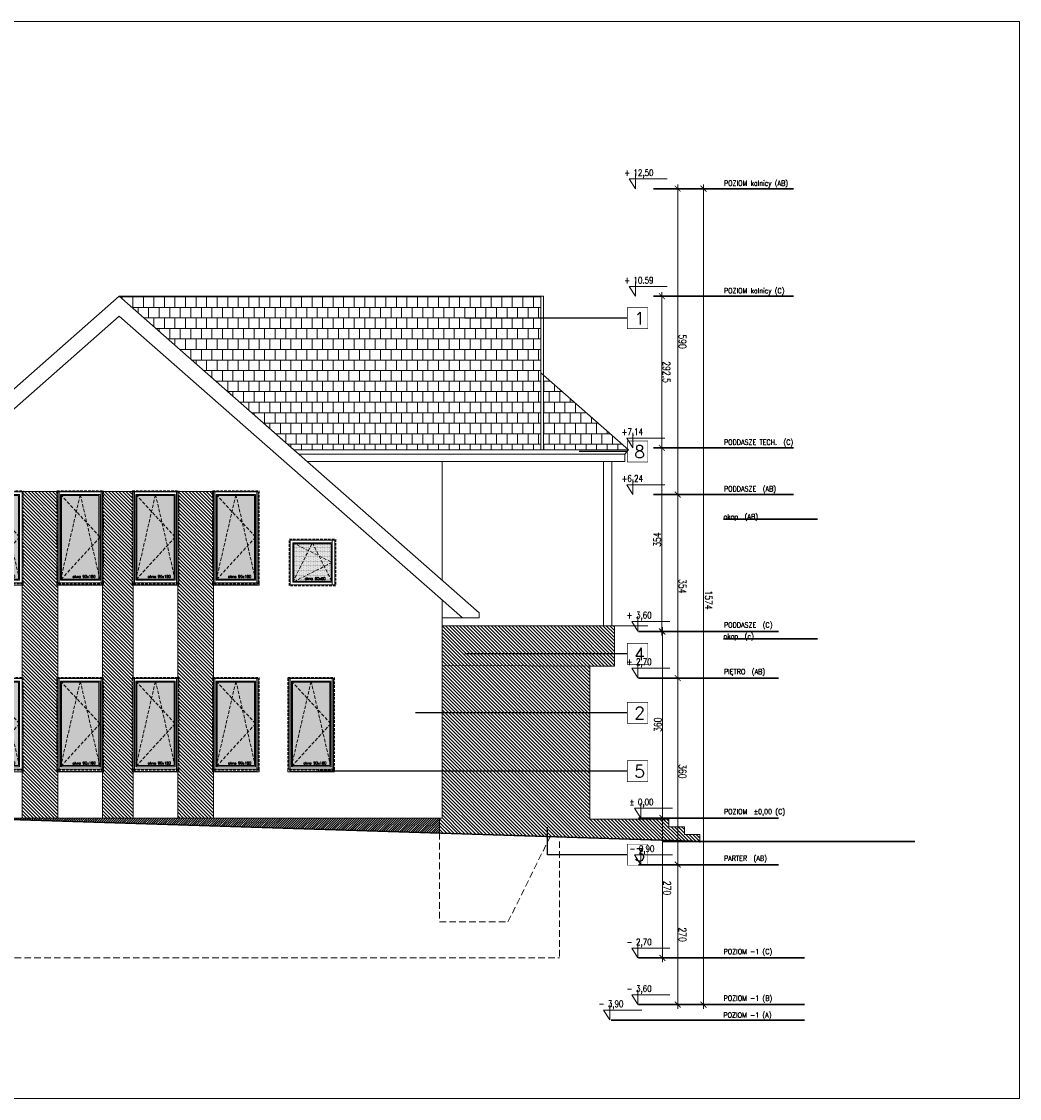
# Model space of a CAD drawing. Header units: millimetres. Extents: x 23192 to 177760, y -399809 to -79279.
# Tile 4 of 256: x 51368 to 53292, y -241830 to -239753. Entities that reach past the tile are written whole.
import ezdxf

# ---------------------------------------------------------------- set-up
doc = ezdxf.new("R2010")
doc.units = ezdxf.units.MM
for name, pattern in [('CACHE', [9.525, 6.35, -3.175]), ('CARKOVANA', [7.5, 5, -2.5]), ('HIDDEN', [9.525, 6.35, -3.175])]:
    doc.linetypes.add(name, pattern=pattern)
doc.layers.get('0').update_dxf_attribs({"lineweight": 0})
for name, color, linetype, lineweight in [('! opisy okien elewacja', 7, 'Continuous', 0), ('!! 0_ Istn-okna', 6, 'Continuous', 13), ('!! 0_ Istn-sciany', 3, 'Continuous', 30), ('!! 0_ WIDOK ELEWACJA', 4, 'Continuous', 0), ('!! 0_Istn-cienka', 4, 'Continuous', 9), ('!! 0_Istn-drzwi', 1, 'Continuous', 13), ('!! 1_Hatch dach', 252, 'Continuous', 5), ('!! 2_NOWE OKNA WIDOk - remont', 140, 'Continuous', 5), ('!! 2_TYNK OBRYS', 252, 'Continuous', 13), ('0-rzedne-blok', 62, 'Continuous', 13)]:
    doc.layers.add(name, color=color, linetype=linetype, lineweight=lineweight)
doc.layers.add('!! 1_ELEWACJA KOLOR', color=7, linetype='Continuous', lineweight=13, true_color=0x6888bb)
doc.layers.add('!! 2_ELEWACJA COKÓŁ', color=9, linetype='Continuous', lineweight=13, true_color=0x808080)
doc.layers.add('!!_1  OPISY ELEWACJE', color=250, linetype='Continuous')
doc.layers.add('ND', color=240, linetype='Continuous', lineweight=0, plot=False)
doc.styles.add('DEUTSCH', font='SIMPLEX8')
doc.styles.add('SIMPLEX', font='simplex.shx', dxfattribs={"width": 0.77})
doc.styles.add('TXT', font='simplex.shx')
doc.dimstyles.new('OL PB 100', dxfattribs={"dimscale": 4, "dimtxt": 3.5, "dimasz": 0.2, "dimexe": 10, "dimexo": 10, "dimgap": 0.5, "dimtad": 1, "dimdec": 1, "dimrnd": 0.5, "dimzin": 9, "dimdsep": 46, "dimtxsty": 'SIMPLEX', "dimblk": 'thick_MSz', "dimcen": 0.05, "dimdle": 8, "dimse1": 1, "dimse2": 1, "dimclrd": 256, "dimclre": 256, "dimclrt": 3, "dimadec": 1, "dimazin": 2, "dimtfac": 1, "dimtdec": 1, "dimtix": 1, "dimtofl": 0, "dimtmove": 2, "dimatfit": 3, "dimldrblk": 'thick_MSz', "dimfxl": 10, "dimfxlon": 1, "dimtolj": 1, "dimlwd": -1, "dimlwe": -1, "dimarcsym": 0})

# ---------------------------------------------------------------- blocks, each defined once
blk = doc.blocks.new('thick_MSz')
for p, q in [((-10, 0), (10, 0)), ((0, 15), (0, -15))]:
    blk.add_line(p, q)
at = {"const_width": 2, "elevation": 2}
blk.add_lwpolyline([(-7.1, -7.1), (7.1, 7.1)], dxfattribs=at)
blk = doc.blocks.new('*D3823')
at = {"layer": 'DEFPOINTS', "color": 0, "ltscale": 100, "transparency": 16777216}
for p in [(15576.3, 8739.9), (15576.3, 8648.5), (15846.3, 8648.5)]:
    blk.add_point(p, dxfattribs=at)
at = {"layer": 'ND', "ltscale": 100, "transparency": 16777216}
blk.add_line((15845.5, 8739.9), (15577.1, 8739.9), dxfattribs=at)
at = {"layer": 'ND', "ltscale": 100, "transparency": 16777216, "xscale": 0.8, "yscale": 0.8, "zscale": 0.8}
for p, rotation in [((15576.3, 8739.9), 180.0000000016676), ((15846.3, 8739.9), 1.667546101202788e-09)]:
    blk.add_blockref('thick_MSz', p, dxfattribs=dict(at, rotation=rotation))
at = {"layer": 'ND', "color": 3, "ltscale": 100, "transparency": 16777216, "insert": (15711.3, 8748.9), "char_height": 14, "attachment_point": 5, "rotation": 0, "style": 'SIMPLEX'}
blk.add_mtext('\\A1;270', dxfattribs=at)
blk = doc.blocks.new('D_kota')
for p, q in [((8.7, 0), (8.7, 23)), ((-0.8, 15), (8.7, 15)), ((8.7, 0), (-0.8, 15))]:
    blk.add_line(p, q)
blk.add_lwpolyline([(-0.8, 15), (57.9, 15)])
at = {"style": 'DEUTSCH', "width": 0.8}
blk.add_attdef('POZ.ARCH', (7.3, 19.7), '', height=10, dxfattribs=at)
blk = doc.blocks.new('*D3824')
at = {"layer": 'DEFPOINTS', "color": 0, "ltscale": 100, "transparency": 16777216}
for p in [(15846.3, 8789.5), (14272.3, 8752.2), (15846.3, 8606.6)]:
    blk.add_point(p, dxfattribs=at)
at = {"layer": 'ND', "ltscale": 100, "transparency": 16777216}
blk.add_line((14273.1, 8789.5), (15845.5, 8789.5), dxfattribs=at)
at = {"layer": 'ND', "ltscale": 100, "transparency": 16777216, "xscale": 0.8, "yscale": 0.8, "zscale": 0.8}
for p, rotation in [((14272.3, 8789.5), 180.0000000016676), ((15846.3, 8789.5), 1.667517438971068e-09)]:
    blk.add_blockref('thick_MSz', p, dxfattribs=dict(at, rotation=rotation))
at = {"layer": 'ND', "color": 3, "ltscale": 100, "transparency": 16777216, "insert": (15065.7, 8799.5), "char_height": 14, "attachment_point": 5, "rotation": 0, "style": 'SIMPLEX'}
blk.add_mtext('\\A1;1574', dxfattribs=at)
blk = doc.blocks.new('*D3825')
at = {"layer": 'DEFPOINTS', "color": 0, "ltscale": 100, "transparency": 16777216}
for p in [(15216.3, 8739.9), (15216.3, 8648.5), (15576.3, 8648.5)]:
    blk.add_point(p, dxfattribs=at)
at = {"layer": 'ND', "ltscale": 100, "transparency": 16777216}
blk.add_line((15575.5, 8739.9), (15217.1, 8739.9), dxfattribs=at)
at = {"layer": 'ND', "ltscale": 100, "transparency": 16777216, "xscale": 0.8, "yscale": 0.8, "zscale": 0.8}
for p, rotation in [((15216.3, 8739.9), 180.0000000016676), ((15576.3, 8739.9), 1.667546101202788e-09)]:
    blk.add_blockref('thick_MSz', p, dxfattribs=dict(at, rotation=rotation))
at = {"layer": 'ND', "color": 3, "ltscale": 100, "transparency": 16777216, "insert": (15396.3, 8748.9), "char_height": 14, "attachment_point": 5, "rotation": 0, "style": 'SIMPLEX'}
blk.add_mtext('\\A1;360', dxfattribs=at)
blk = doc.blocks.new('*D3826')
at = {"layer": 'DEFPOINTS', "color": 0, "ltscale": 100, "transparency": 16777216}
for p in [(14862.3, 8739.9), (14862.3, 8648.6), (15216.3, 8648.5)]:
    blk.add_point(p, dxfattribs=at)
at = {"layer": 'ND', "ltscale": 100, "transparency": 16777216}
blk.add_line((15215.5, 8739.9), (14863.1, 8739.9), dxfattribs=at)
at = {"layer": 'ND', "ltscale": 100, "transparency": 16777216, "xscale": 0.8, "yscale": 0.8, "zscale": 0.8}
for p, rotation in [((14862.3, 8739.9), 180.0000000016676), ((15216.3, 8739.9), 1.667546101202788e-09)]:
    blk.add_blockref('thick_MSz', p, dxfattribs=dict(at, rotation=rotation))
at = {"layer": 'ND', "color": 3, "ltscale": 100, "transparency": 16777216, "insert": (15039.3, 8748.9), "char_height": 14, "attachment_point": 5, "rotation": 0, "style": 'SIMPLEX'}
blk.add_mtext('\\A1;354', dxfattribs=at)
blk = doc.blocks.new('*D3827')
at = {"layer": 'DEFPOINTS', "color": 0, "ltscale": 100, "transparency": 16777216}
for p in [(14272.3, 8739.9), (14272.3, 8693), (14862.3, 8648.6)]:
    blk.add_point(p, dxfattribs=at)
at = {"layer": 'ND', "ltscale": 100, "transparency": 16777216}
blk.add_line((14861.5, 8739.9), (14273.1, 8739.9), dxfattribs=at)
at = {"layer": 'ND', "ltscale": 100, "transparency": 16777216, "xscale": 0.8, "yscale": 0.8, "zscale": 0.8}
for p, rotation in [((14272.3, 8739.9), 180.0000000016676), ((14862.3, 8739.9), 1.667546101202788e-09)]:
    blk.add_blockref('thick_MSz', p, dxfattribs=dict(at, rotation=rotation))
at = {"layer": 'ND', "color": 3, "ltscale": 100, "transparency": 16777216, "insert": (14567.3, 8748.9), "char_height": 14, "attachment_point": 5, "rotation": 0, "style": 'SIMPLEX'}
blk.add_mtext('\\A1;590', dxfattribs=at)
blk = doc.blocks.new('*D3828')
at = {"layer": 'DEFPOINTS', "color": 0, "ltscale": 100, "transparency": 16777216}
for p in [(15486.3, 8710.4), (15486.3, 8648.5), (15756.3, 8648.5)]:
    blk.add_point(p, dxfattribs=at)
at = {"layer": 'ND', "ltscale": 100, "transparency": 16777216}
blk.add_line((15755.5, 8710.4), (15487.1, 8710.4), dxfattribs=at)
at = {"layer": 'ND', "ltscale": 100, "transparency": 16777216, "xscale": 0.8, "yscale": 0.8, "zscale": 0.8}
for p, rotation in [((15486.3, 8710.4), 180.0000000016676), ((15756.3, 8710.4), 1.667546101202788e-09)]:
    blk.add_blockref('thick_MSz', p, dxfattribs=dict(at, rotation=rotation))
at = {"layer": 'ND', "color": 3, "ltscale": 100, "transparency": 16777216, "insert": (15621.3, 8719.4), "char_height": 14, "attachment_point": 5, "rotation": 0, "style": 'SIMPLEX'}
blk.add_mtext('\\A1;270', dxfattribs=at)
blk = doc.blocks.new('*D3829')
at = {"layer": 'DEFPOINTS', "color": 0, "ltscale": 100, "transparency": 16777216}
for p in [(15126.3, 8710.4), (15126.3, 8648.5), (15486.3, 8648.5)]:
    blk.add_point(p, dxfattribs=at)
at = {"layer": 'ND', "ltscale": 100, "transparency": 16777216}
blk.add_line((15485.5, 8710.4), (15127.1, 8710.4), dxfattribs=at)
at = {"layer": 'ND', "ltscale": 100, "transparency": 16777216, "xscale": 0.8, "yscale": 0.8, "zscale": 0.8, "rotation": 180}
blk.add_blockref('thick_MSz', (15126.3, 8710.4), dxfattribs=at)
at = {"layer": 'ND', "ltscale": 100, "transparency": 16777216, "xscale": 0.8, "yscale": 0.8, "zscale": 0.8}
blk.add_blockref('thick_MSz', (15486.3, 8710.4), dxfattribs=at)
at = {"layer": 'ND', "color": 3, "ltscale": 100, "transparency": 16777216, "insert": (15306.3, 8701.4), "char_height": 14, "attachment_point": 5, "rotation": 180, "style": 'SIMPLEX'}
blk.add_mtext('\\A1;360', dxfattribs=at)
blk = doc.blocks.new('*D3821')
at = {"layer": 'DEFPOINTS', "color": 0, "ltscale": 100, "transparency": 16777216}
for p in [(14772.3, 8709.4), (14772.3, 8648.5), (15126.3, 8648.5)]:
    blk.add_point(p, dxfattribs=at)
at = {"layer": 'ND', "ltscale": 100, "transparency": 16777216}
blk.add_line((15125.5, 8709.4), (14773.1, 8709.4), dxfattribs=at)
at = {"layer": 'ND', "ltscale": 100, "transparency": 16777216, "xscale": 0.8, "yscale": 0.8, "zscale": 0.8, "rotation": 180}
blk.add_blockref('thick_MSz', (14772.3, 8709.4), dxfattribs=at)
at = {"layer": 'ND', "ltscale": 100, "transparency": 16777216, "xscale": 0.8, "yscale": 0.8, "zscale": 0.8}
blk.add_blockref('thick_MSz', (15126.3, 8709.4), dxfattribs=at)
at = {"layer": 'ND', "color": 3, "ltscale": 100, "transparency": 16777216, "insert": (14949.3, 8700.4), "char_height": 14, "attachment_point": 5, "rotation": 180, "style": 'SIMPLEX'}
blk.add_mtext('\\A1;354', dxfattribs=at)
blk = doc.blocks.new('*D3822')
at = {"layer": 'DEFPOINTS', "color": 0, "ltscale": 100, "transparency": 16777216}
for p in [(14479.8, 8709.4), (14479.8, 8593.5), (14772.3, 8593.5)]:
    blk.add_point(p, dxfattribs=at)
at = {"layer": 'ND', "ltscale": 100, "transparency": 16777216}
blk.add_line((14771.5, 8709.4), (14480.6, 8709.4), dxfattribs=at)
at = {"layer": 'ND', "ltscale": 100, "transparency": 16777216, "xscale": 0.8, "yscale": 0.8, "zscale": 0.8, "rotation": 180}
blk.add_blockref('thick_MSz', (14479.8, 8709.4), dxfattribs=at)
at = {"layer": 'ND', "ltscale": 100, "transparency": 16777216, "xscale": 0.8, "yscale": 0.8, "zscale": 0.8}
blk.add_blockref('thick_MSz', (14772.3, 8709.4), dxfattribs=at)
at = {"layer": 'ND', "color": 3, "ltscale": 100, "transparency": 16777216, "insert": (14626.1, 8718.4), "char_height": 14, "attachment_point": 5, "style": 'SIMPLEX'}
blk.add_mtext('\\A1;292.5', dxfattribs=at)
blk = doc.blocks.new('okno 90x180')
at = {"layer": '!! 1_Hatch dach', "true_color": 0x575757}
h = blk.add_hatch(dxfattribs=at)
h.set_pattern_fill('DOTS', color=251)
h.set_pattern_definition([(0, (-9632.3096, -11392.1331), (0.79375, 1.5875), [0, -1.5875])])
h.paths.add_polyline_path([(9, -10), (81, -10), (81, -171), (9, -171)])
at = {"layer": '!! 0_ Istn-okna', "linetype": 'CARKOVANA', "lineweight": 5}
blk.add_lwpolyline([(0, -1), (90, -1), (90, -180), (0, -180)], close=True, dxfattribs=at)
at = {"layer": '!! 0_ Istn-okna'}
for points in [[(2, -3), (88, -3), (88, -178), (2, -178)], [(7, -8), (83, -8), (83, -173), (7, -173)], [(9, -10), (81, -10), (81, -171), (9, -171)], [(0, -178), (90, -178), (90, -183), (0, -183)]]:
    blk.add_lwpolyline(points, close=True, dxfattribs=at)
at = {"layer": '!! 1_Hatch dach', "color": 251, "linetype": 'CACHE', "true_color": 0x575757}
for points in [[(7, -173), (45, -8), (83, -173)], [(7, -8), (83, -90), (7, -173)]]:
    blk.add_lwpolyline(points, dxfattribs=at)
at = {"insert": (30.1, -163.6), "char_height": 5, "attachment_point": 1, "style": 'TXT'}
blk.add_mtext_dynamic_manual_height_columns('okno 90x180', width=52.63, gutter_width=75, heights=[0], dxfattribs=at)
blk = doc.blocks.new('okno 90x90')
at = {"layer": '!! 1_Hatch dach', "true_color": 0x575757}
h = blk.add_hatch(dxfattribs=at)
h.set_pattern_fill('DOTS', color=251)
h.set_pattern_definition([(0, (-9634.3096, -11214.1331), (0.79375, 1.5875), [0, -1.5875])])
h.paths.add_polyline_path([(7, 79), (79, 79), (79, 7), (7, 7)])
at = {"layer": '!! 0_ Istn-okna', "linetype": 'CARKOVANA', "lineweight": 5}
blk.add_lwpolyline([(-2, 88), (88, 88), (88, -2), (-2, -2)], close=True, dxfattribs=at)
at = {"layer": '!! 0_ Istn-okna'}
for points in [[(0, 86), (86, 86), (86, 0), (0, 0)], [(5, 81), (81, 81), (81, 5), (5, 5)], [(7, 79), (79, 79), (79, 7), (7, 7)]]:
    blk.add_lwpolyline(points, close=True, dxfattribs=at)
at = {"layer": '!! 1_Hatch dach', "color": 251, "linetype": 'CACHE', "true_color": 0x575757}
for points in [[(5, 5), (43, 81), (81, 5)], [(5, 81), (81, 43), (5, 5)]]:
    blk.add_lwpolyline(points, dxfattribs=at)
at = {"insert": (28.1, 14.4), "char_height": 5, "attachment_point": 1, "style": 'TXT'}
blk.add_mtext_dynamic_manual_height_columns('okno 90x90', width=52.63, gutter_width=75, heights=[0], dxfattribs=at)
blk = doc.blocks.new('POZIOMY BLOK')
for p, q in [((14909.91, 9009.49), (14909.91, 8828.06)), ((15140.67, 9009.49), (15140.67, 8828.06)), ((15756.32, 8984.49), (15756.32, 8664.25)), ((15846.32, 8984.49), (15846.32, 8664.25)), ((15876.32, 8984.49), (15876.32, 8664.25)), ((14272.32, 8962.8), (14272.32, 8693.05)), ((14479.8, 8962.8), (14479.8, 8693.05)), ((14772.32, 8962.8), (14772.32, 8693.05)), ((14862.32, 8962.8), (14862.32, 8693.05)), ((15126.32, 8934), (15126.32, 8664.25)), ((15216.32, 8934), (15216.32, 8664.25)), ((15486.32, 8934), (15486.32, 8664.25)), ((15576.32, 8934), (15576.32, 8664.25)), ((15876.32, 8682.25), (15876.32, 8611.49))]:
    blk.add_line(p, q)
at = {"layer": '0-rzedne-blok'}
ref = blk.add_blockref('D_kota', (15486.32, 8657.67), dxfattribs=dict(at, xscale=1.250000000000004, yscale=1.250000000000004, zscale=1.250000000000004, rotation=90))
ref.add_attrib('POZ.ARCH', '%%p 0,00  ', (15461.74, 8646.85), dxfattribs={"layer": '0', "height": 12.5, "rotation": 90, "style": 'DEUTSCH', "width": 0.8})
ref = blk.add_blockref('D_kota', (15576.32, 8657.67), dxfattribs=dict(at, xscale=1.250000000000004, yscale=1.250000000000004, zscale=1.250000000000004, rotation=90))
ref.add_attrib('POZ.ARCH', '- 0,90  ', (15551.74, 8646.85), dxfattribs={"layer": '0', "height": 12.5, "rotation": 90, "style": 'DEUTSCH', "width": 0.8})
ref = blk.add_blockref('D_kota', (14272.32, 8647.32), dxfattribs=dict(at, xscale=1.250000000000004, yscale=1.250000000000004, zscale=1.250000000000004, rotation=90))
ref.add_attrib('POZ.ARCH', '+ 12,50', (14247.74, 8636.49), dxfattribs={"layer": '0', "height": 12.5, "rotation": 90, "style": 'DEUTSCH', "width": 0.8})
ref = blk.add_blockref('D_kota', (14479.8, 8647.32), dxfattribs=dict(at, xscale=1.250000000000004, yscale=1.250000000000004, zscale=1.250000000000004, rotation=90))
ref.add_attrib('POZ.ARCH', '+ 10.59', (14455.22, 8636.49), dxfattribs={"layer": '0', "height": 12.5, "rotation": 90, "style": 'DEUTSCH', "width": 0.8})
ref = blk.add_blockref('D_kota', (14772.32, 8642.51), dxfattribs=dict(at, xscale=1.250000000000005, yscale=1.250000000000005, zscale=1.250000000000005, rotation=90))
ref.add_attrib('POZ.ARCH', '+7,14', (14747.74, 8631.68), dxfattribs={"layer": '0', "height": 12.5, "rotation": 90, "style": 'DEUTSCH', "width": 0.8})
ref = blk.add_blockref('D_kota', (14862.32, 8642.51), dxfattribs=dict(at, xscale=1.250000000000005, yscale=1.250000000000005, zscale=1.250000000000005, rotation=90))
ref.add_attrib('POZ.ARCH', '+6,24', (14837.74, 8631.68), dxfattribs={"layer": '0', "height": 12.5, "rotation": 90, "style": 'DEUTSCH', "width": 0.8})
ref = blk.add_blockref('D_kota', (15125.85, 8652.26), dxfattribs=dict(at, xscale=1.250000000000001, yscale=1.250000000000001, zscale=1.250000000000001, rotation=89.99999992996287))
ref.add_attrib('POZ.ARCH', '+ 3,60', (15101.27, 8641.44), dxfattribs={"layer": '0', "height": 12.5, "rotation": 90, "style": 'DEUTSCH', "width": 0.8})
ref = blk.add_blockref('D_kota', (15215.85, 8652.26), dxfattribs=dict(at, xscale=1.250000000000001, yscale=1.250000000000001, zscale=1.250000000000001, rotation=89.99999992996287))
ref.add_attrib('POZ.ARCH', '+ 2,70', (15191.27, 8641.44), dxfattribs={"layer": '0', "height": 12.5, "rotation": 90, "style": 'DEUTSCH', "width": 0.8})
ref = blk.add_blockref('D_kota', (15756.32, 8652.26), dxfattribs=dict(at, xscale=1.250000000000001, yscale=1.250000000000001, zscale=1.250000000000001, rotation=89.99999992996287))
ref.add_attrib('POZ.ARCH', '- 2,70', (15731.74, 8641.44), dxfattribs={"layer": '0', "height": 12.5, "rotation": 90, "style": 'DEUTSCH', "width": 0.8})
ref = blk.add_blockref('D_kota', (15846.32, 8652.26), dxfattribs=dict(at, xscale=1.250000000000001, yscale=1.250000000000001, zscale=1.250000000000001, rotation=89.99999992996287))
ref.add_attrib('POZ.ARCH', '- 3,60', (15821.74, 8641.44), dxfattribs={"layer": '0', "height": 12.5, "rotation": 90, "style": 'DEUTSCH', "width": 0.8})
ref = blk.add_blockref('D_kota', (15875.5, 8597.99), dxfattribs=dict(at, xscale=1.250000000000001, yscale=1.250000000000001, zscale=1.250000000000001, rotation=89.99999992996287))
ref.add_attrib('POZ.ARCH', '- 3,90', (15850.92, 8587.16), dxfattribs={"layer": '0', "height": 12.5, "rotation": 90, "style": 'DEUTSCH', "width": 0.8})
at = {"style": 'SIMPLEX', "width": 0.77}
for s, p in [('POZIOM kalnicy (AB)', (14266.63, 8829.03, -0.04)), ('POZIOM kalnicy (C)', (14474.11, 8829.03, -0.04)), ('PODDASZE TECH.  (C)', (14766.35, 8829.03, -0.04)), ('POZIOM  %%P0,00 (C)', (15478.99, 8829.03, -0.04)), ('PODDASZE  (AB)', (14856.35, 8829.03, -0.04)), ('PODDASZE  (C)', (15118.99, 8829.03, -0.04)), ('PIĘTRO  (AB)', (15208.99, 8829.03, -0.04)), ('PARTER  (AB)', (15568.99, 8829.03, -0.04)), ('POZIOM -1 (C)', (15748.99, 8828.23, -0.04)), ('POZIOM -1 (B)', (15838.99, 8828.23, -0.04)), ('POZIOM -1 (A)', (15871.38, 8827.97, -0.04)), ('okap  (AB)', (14909.91, 8828.06)), ('okap  (c)', (15140.67, 8828.06))]:
    blk.add_text(s, height=10, rotation=90, dxfattribs=at).set_placement(p)
at = {"layer": 'ND', "ltscale": 100}
dim = blk.add_linear_dim(base=(15846.32, 8789.48), p1=(14272.32, 8752.23), p2=(15846.32, 8606.6), angle=180, dimstyle='OL PB 100', dxfattribs=at)
dim.commit()
dim.dimension.update_dxf_attribs({"geometry": '*D3824', "text_midpoint": (15065.71, 8799.48), "dimtype": 160})
for base, p1, p2, picture, middle in [((14272.32, 8739.89), (14862.32, 8648.65), (14272.32, 8693.05), '*D3827', (14567.32, 8748.89)), ((14862.32, 8739.89), (15216.32, 8648.52), (14862.32, 8648.65), '*D3826', (15039.32, 8748.89)), ((15216.32, 8739.89), (15576.32, 8648.52), (15216.32, 8648.52), '*D3825', (15396.32, 8748.89)), ((15576.32, 8739.89), (15846.32, 8648.52), (15576.32, 8648.52), '*D3823', (15711.32, 8748.89)), ((15486.32, 8710.39), (15756.32, 8648.52), (15486.32, 8648.52), '*D3828', (15621.32, 8719.39)), ((14772.32, 8709.43), (15126.32, 8648.52), (14772.32, 8648.52), '*D3821', (14949.32, 8700.43)), ((15126.32, 8710.39), (15486.32, 8648.52), (15126.32, 8648.52), '*D3829', (15306.32, 8701.39))]:
    dim = blk.add_linear_dim(base=base, p1=p1, p2=p2, angle=180, dimstyle='OL PB 100', dxfattribs=at)
    dim.commit()
    dim.dimension.update_dxf_attribs({"geometry": picture, "text_midpoint": middle})
dim = blk.add_linear_dim(base=(14479.8, 8709.43), p1=(14772.32, 8593.49), p2=(14479.8, 8593.49), dimstyle='OL PB 100', dxfattribs=at)
dim.commit()
dim.dimension.update_dxf_attribs({"geometry": '*D3822', "text_midpoint": (14626.06, 8718.43)})

msp = doc.modelspace()

# ---------------------------------------------------------------- hatches: boundary and pattern name
at = {"layer": '!! 1_ELEWACJA KOLOR', "true_color": 0x315442}
h = msp.add_hatch(dxfattribs=at)
h.set_pattern_fill('ANSI31', color=129, scale=1.5, angle=-90)
h.paths.add_polyline_path([(51369.05389, -240659.35053), (51438.05389, -240659.35053), (51438.05389, -241289.35053), (51369.05389, -241289.35053)])
h = msp.add_hatch(dxfattribs=at)
h.set_pattern_fill('ANSI31', color=129, scale=1.5, angle=-90)
h.paths.add_polyline_path([(51524.05389, -240659.35053), (51583.05389, -240659.35053), (51583.05389, -241289.35053), (51524.05389, -241289.35053)])
h = msp.add_hatch(dxfattribs=at)
h.set_pattern_fill('ANSI31', color=129, scale=1.5, angle=-90)
h.paths.add_polyline_path([(51669.05389, -240659.35053), (51738.05389, -240659.35053), (51738.05389, -241289.35053), (51669.05389, -241289.35053)])
h = msp.add_hatch(dxfattribs=at)
h.set_pattern_fill('ANSI31', color=129, scale=1.5, angle=-90)
h.paths.add_polyline_path([(52178.55389, -240918.84805), (52510.59934, -240918.84805), (52510.59934, -240996.34805), (52463.55389, -240996.1579), (52463.55389, -241291.35053), (52615.55389, -241291.35053), (52615.55389, -241306.35053), (52645.55389, -241306.35053), (52645.55389, -241321.35053), (52675.55389, -241321.35053), (52675.14883, -241334.12004), (52173.55389, -241318.20896), (52173.55389, -241289.35053), (52178.55389, -241289.35053)])
at = {"layer": '!! 1_Hatch dach', "true_color": 0x990000}
h = msp.add_hatch(dxfattribs=at)
h.set_pattern_fill('AR-B88', color=14, scale=0.1, angle=180)
h.paths.add_polyline_path([(51892.96278, -240579.0902), (52369.01756, -240579.0902), (52369.01756, -240282.83038), (51556.30389, -240282.83038)])
h = msp.add_hatch(dxfattribs=at)
h.set_pattern_fill('AR-B88', color=14, scale=0.1, angle=180)
h.paths.add_polyline_path([(52374.01756, -240579.0902), (52374.01756, -240434.90805), (52537.86092, -240579.0902)])
at = {"layer": '!! 2_ELEWACJA COKÓŁ', "true_color": 0x2b2b2c}
h = msp.add_hatch(dxfattribs=at)
h.set_pattern_fill('ANSI31', color=250)
h.set_pattern_definition([(45, (-1039.1575, -38733.8512), (-2.24506403, 2.24506403), [])])
h.paths.add_polyline_path([(52173.55389, -241289.35053), (51271.55389, -241289.35053), (51271.55389, -241289.59664), (52173.55389, -241318.20896)])

# ---------------------------------------------------------------- linework, layer by layer
at = {"layer": '! opisy okien elewacja'}
for points in [[(47641.40114, -239752.90582), (53291.56291, -239752.90582), (53291.56291, -241830.32956), (47641.40114, -241830.32956)], [(51892.96278, -240579.0902), (52369.01756, -240579.0902), (52369.01756, -240282.83038), (51556.30389, -240282.83038)], [(52374.01756, -240579.0902), (52374.01756, -240434.90805), (52537.86092, -240579.0902)]]:
    msp.add_lwpolyline(points, close=True, dxfattribs=at)
at = {"layer": '!! 0_ Istn-sciany'}
for points in [[(52510.59934, -240976.34785), (52510.68953, -240976.34826)], [(52510.59934, -240984.34796), (52510.64785, -240984.34815)], [(52682.41514, -241334.35053), (51263.79536, -241289.35053)], [(53089.85042, -241334.35053), (52603.33167, -241334.35053)]]:
    msp.add_lwpolyline(points, dxfattribs=at)
at = {"layer": '!! 0_ WIDOK ELEWACJA'}
for points in [[(50971.55389, -240797.41038), (51556.30389, -240282.83038)], [(52250.2347, -240893.48949), (51556.30389, -240282.83038)], [(52374.01756, -240282.83038), (51556.30389, -240282.83038)], [(52369.01756, -240579.0902), (52369.01756, -240282.83038)], [(52374.01756, -240579.0902), (52374.01756, -240282.83038)], [(50971.55389, -240836.04029), (51556.30389, -240321.46029)], [(52217.7007, -240903.48949), (51556.30389, -240321.46029)], [(52537.86092, -240579.0902), (52369.01756, -240430.50805)], [(51892.96278, -240579.0902), (52537.86092, -240579.0902)], [(52530.59401, -240587.34805), (52537.86092, -240579.0902)], [(51902.3467, -240587.34805), (52530.59401, -240587.34805)], [(51918.25579, -240601.34805), (52530.59401, -240601.34805)], [(52178.55389, -240830.41038), (52178.55389, -240601.34805)], [(52489.59934, -240918.84805), (52489.59934, -240601.34805)], [(52505.59934, -240918.84805), (52505.59934, -240601.34805)], [(52530.59401, -240587.34805), (52530.59401, -240601.34805)], [(52178.55389, -240869.04029), (52178.55389, -241289.35053)], [(52250.2347, -240893.48949), (52250.2347, -240903.48949), (52178.55389, -240903.48949)], [(52178.55389, -240918.84805), (52574.89418, -240918.84805)], [(52291.8208, -240930.08526), (52290.98588, -240929.35053)], [(52510.59934, -240996.34805), (52510.59934, -240918.84805), (52498.59934, -240918.84805)], [(52178.55389, -240995.00597), (52510.59934, -240996.34805)], [(52463.55389, -240996.1579), (52463.55389, -241291.35053)], [(52178.55389, -241289.35053), (51265.28954, -241289.35053)], [(52173.55389, -241289.35053), (52173.55389, -241318.20896)], [(52675.55389, -241336.35053), (52675.55389, -241321.35053), (52645.55389, -241321.35053), (52645.55389, -241306.35053), (52615.55389, -241306.35053), (52615.55389, -241291.35053), (52463.55389, -241291.35053)]]:
    msp.add_lwpolyline(points, dxfattribs=at)
for points in [[(51440.55389, -240659.35053), (51521.55389, -240659.35053), (51521.55389, -240839.35053), (51440.55389, -240839.35053)], [(51585.55389, -240659.35053), (51666.55389, -240659.35053), (51666.55389, -240839.35053), (51585.55389, -240839.35053)], [(51740.55389, -240659.35053), (51821.55389, -240659.35053), (51821.55389, -240839.35053), (51740.55389, -240839.35053)], [(51885.55389, -240753.35053), (51966.55389, -240753.35053), (51966.55389, -240839.35053), (51885.55389, -240839.35053)], [(51440.55389, -241019.35053), (51521.55389, -241019.35053), (51521.55389, -241199.35053), (51440.55389, -241199.35053)], [(51585.55389, -241019.35053), (51666.55389, -241019.35053), (51666.55389, -241199.35053), (51585.55389, -241199.35053)], [(51740.55389, -241019.35053), (51821.55389, -241019.35053), (51821.55389, -241199.35053), (51740.55389, -241199.35053)], [(51885.55389, -241019.35053), (51966.55389, -241019.35053), (51966.55389, -241199.35053), (51885.55389, -241199.35053)]]:
    msp.add_lwpolyline(points, close=True, dxfattribs=at)
at = {"layer": '!! 0_Istn-cienka', "linetype": 'HIDDEN', "ltscale": 2}
for points in [[(52173.55389, -241318.20896), (52173.55389, -241489.68776), (52305.58564, -241489.68776), (52386.95353, -241324.9782)], [(52404.55389, -241334.35053), (52404.55389, -241559.35053)], [(50344.55389, -241559.35053), (52404.55389, -241559.35053)]]:
    msp.add_lwpolyline(points, dxfattribs=at)
at = {"layer": '!! 0_Istn-drzwi'}
msp.add_lwpolyline([(52178.55389, -240918.84805), (52510.59934, -240918.84805), (52510.59934, -240996.34805), (52463.55389, -240996.1579), (52463.55389, -241291.35053), (52615.55389, -241291.35053), (52615.55389, -241306.35053), (52645.55389, -241306.35053), (52645.55389, -241321.35053), (52675.55389, -241321.35053), (52675.14883, -241334.12004), (52173.55389, -241318.20896), (52173.55389, -241289.35053), (52178.55389, -241289.35053)], close=True, dxfattribs=at)
at = {"layer": '!! 2_TYNK OBRYS'}
for points in [[(51369.05389, -240659.35053), (51438.05389, -240659.35053), (51438.05389, -241289.35053), (51369.05389, -241289.35053)], [(51524.05389, -240659.35053), (51583.05389, -240659.35053), (51583.05389, -241289.35053), (51524.05389, -241289.35053)], [(51669.05389, -240659.35053), (51738.05389, -240659.35053), (51738.05389, -241289.35053), (51669.05389, -241289.35053)]]:
    msp.add_lwpolyline(points, close=True, dxfattribs=at)
at = {"layer": '!!_1  OPISY ELEWACJE', "const_width": 1.2}
for points in [[(52535.42435, -240345.16872), (52535.42435, -240304.62393), (52575.13869, -240304.62393), (52575.13869, -240345.16872)], [(52535.42435, -240345.16872), (52535.42435, -240304.62393), (52575.13869, -240304.62393), (52575.13869, -240345.16872)], [(52535.42435, -240602.52499), (52535.42435, -240561.9802), (52575.13869, -240561.9802), (52575.13869, -240602.52499)], [(52535.42435, -240602.52499), (52535.42435, -240561.9802), (52575.13869, -240561.9802), (52575.13869, -240602.52499)], [(52535.42435, -240992.73883), (52535.42435, -240952.19404), (52575.13869, -240952.19404), (52575.13869, -240992.73883)], [(52535.42435, -240992.73883), (52535.42435, -240952.19404), (52575.13869, -240952.19404), (52575.13869, -240992.73883)], [(52535.42435, -241106.76719), (52535.42435, -241066.2224), (52575.13869, -241066.2224), (52575.13869, -241106.76719)], [(52535.42435, -241106.76719), (52535.42435, -241066.2224), (52575.13869, -241066.2224), (52575.13869, -241106.76719)], [(52535.42435, -241219.08913), (52535.42435, -241178.54434), (52575.13869, -241178.54434), (52575.13869, -241219.08913)], [(52535.42435, -241219.08913), (52535.42435, -241178.54434), (52575.13869, -241178.54434), (52575.13869, -241219.08913)], [(52535.42435, -241380.31823), (52535.42435, -241339.77344), (52575.13869, -241339.77344), (52575.13869, -241380.31823)], [(52535.42435, -241380.31823), (52535.42435, -241339.77344), (52575.13869, -241339.77344), (52575.13869, -241380.31823)]]:
    msp.add_lwpolyline(points, close=True, dxfattribs=at)
at = {"layer": '!!_1  OPISY ELEWACJE'}
for points in [[(52535.42435, -240324.89633), (52222.48861, -240324.89633)], [(52535.42435, -240582.25259), (52442.91479, -240582.25259)], [(52535.42435, -240972.46644), (52222.48861, -240972.46644)], [(52535.42435, -241086.4948), (52127.45076, -241086.4948)], [(52535.42435, -241198.81673), (51939.34435, -241198.81673)], [(52381.56245, -241360.04583), (52381.56245, -241306.85227)], [(52535.42435, -241360.04583), (52381.56245, -241360.04583)]]:
    msp.add_lwpolyline(points, dxfattribs=at)

# ---------------------------------------------------------------- block references
at = {"layer": '!! 0_ Istn-sciany', "rotation": 270}
msp.add_blockref('POZIOMY BLOK', (43892.93814, -225803.02803), dxfattribs=at)
at = {"layer": '!! 2_NOWE OKNA WIDOk - remont'}
for name, p in [('okno 90x180', (51281.05389, -240657.35053)), ('okno 90x180', (51436.05389, -240657.35053)), ('okno 90x180', (51581.05389, -240657.35053)), ('okno 90x180', (51736.05389, -240657.35053)), ('okno 90x90', (51885.55389, -240839.35053)), ('okno 90x180', (51281.05389, -241017.35053)), ('okno 90x180', (51436.05389, -241017.35053)), ('okno 90x180', (51581.05389, -241017.35053)), ('okno 90x180', (51736.05389, -241017.35053)), ('okno 90x180', (51881.05389, -241017.35053))]:
    msp.add_blockref(name, p, dxfattribs=at)

# ---------------------------------------------------------------- texts
at = {"layer": '!!_1  OPISY ELEWACJE', "char_height": 24, "attachment_point": 1, "style": 'TXT'}
for s, insert in [('1', (52549.12627, -240313.29256)), ('8', (52549.12627, -240570.64883)), ('4', (52549.12627, -240960.86267)), ('2', (52549.12627, -241074.89103)), ('5', (52549.12627, -241187.21296)), ('3', (52549.12627, -241348.44207))]:
    msp.add_mtext_dynamic_manual_height_columns(s, width=40.5447886, gutter_width=90, heights=[0], dxfattribs=dict(at, insert=insert))

doc.saveas('drawing.dxf')
